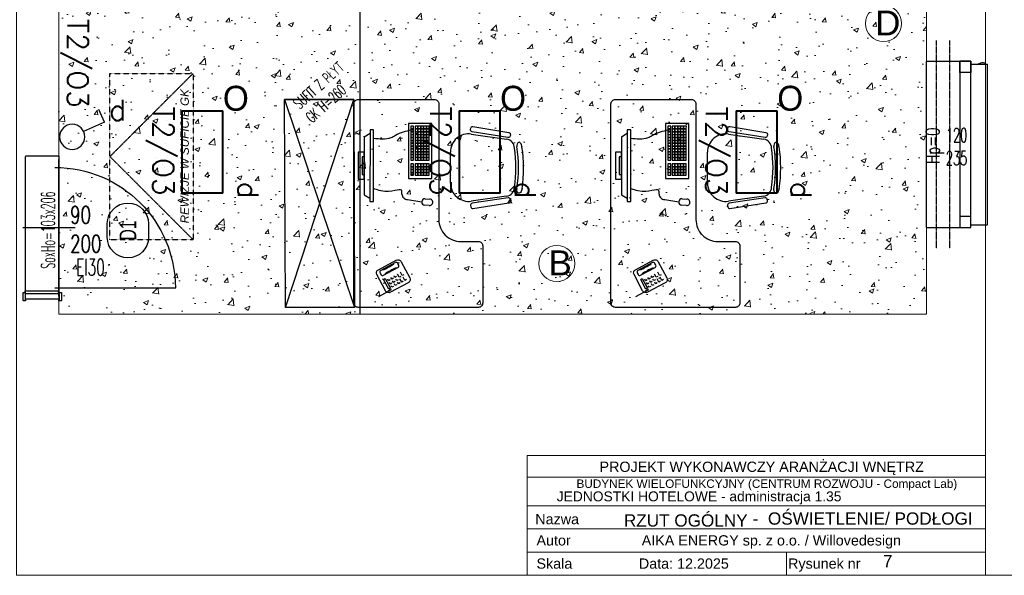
# Model space of a CAD drawing. Header units: millimetres. Extents: x 69081 to 158617, y -37521 to -9534.
# Tile 14 of 256: x 76313 to 77023, y -16424 to -16023. Entities that reach past the tile are written whole.
import ezdxf
from ezdxf.enums import TextEntityAlignment as Align

# ---------------------------------------------------------------- set-up
doc = ezdxf.new("R2010")
doc.units = ezdxf.units.MM
for name, pattern in [('DASHED2', [0.375, 0.25, -0.125]), ('DO', [0.8, 0.6, -0.1, 0, -0.1]), ('DP', [0.5, 0.3, -0.2]), ('MP', [0.25, 0.15, -0.1])]:
    doc.linetypes.add(name, pattern=pattern)
for name, color, linetype in [('3.1AIKA_Oświetlenie', 30, 'Continuous'), ('A-ARM', 8, 'Continuous'), ('A-BUD-MA-MATERIALY', 8, 'Continuous'), ('A-MEB', 8, 'Continuous'), ('A-SCI', 7, 'Continuous'), ('ADMINISTRACJA RYSUNKI', 7, 'Continuous'), ('AM DRZIW WEWN', 1, 'Continuous'), ('B-widok', 9, 'Continuous'), ('BA_drz', 7, 'Continuous'), ('BA_MEBLE', 8, 'Continuous'), ('BA_okn', 7, 'Continuous'), ('BA_okw', 1, 'DP'), ('BA_sym', 7, 'Continuous'), ('BA_txs', 2, 'Continuous'), ('E_OPRAWY_LUXIONA', 3, 'Continuous'), ('E_Oświetlenie - Numer obwodu', 1, 'Continuous'), ('E_Oświetlenie - Opis', 4, 'Continuous'), ('E_Łączniki - Symbol', 3, 'Continuous'), ('JS_p.poż.', 240, 'Continuous'), ('JS_PODCIĄGI', 1, 'DP'), ('JS_SUFIT PODWIESZONY', 40, 'Continuous'), ('Nadproża', 5, 'DO'), ('porta', 8, 'Continuous'), ('R-----OP', 1, 'Continuous')]:
    doc.layers.add(name, color=color, linetype=linetype)
for name, color, linetype, lineweight in [('AIKA NUMERACJA ŚCIAN', 30, 'Continuous', 5), ('Aika OPISY', 7, 'Continuous', 20), ('AIKA PODŁOGI OPIS', 50, 'Continuous', 20), ('AIKA tabelka ogólna 25', 7, 'Continuous', 20), ('SB_OTWORY DRZWI', 1, 'Continuous', 9)]:
    doc.layers.add(name, color=color, linetype=linetype, lineweight=lineweight)
doc.styles.add('Annotative', font='arial.ttf')
doc.styles.add('BIKTS', font='bikromsw.shx', dxfattribs={"width": 0.85})
doc.styles.add('ROMANS', font='romans.shx', dxfattribs={"height": 1})
doc.styles.add('SIMPLEX', font='simplex', dxfattribs={"width": 0.85})
doc.styles.get("Standard").update_dxf_attribs({"font": 'arial.ttf'})
doc.styles.add('SŁAWKA', font='simplex.shx', dxfattribs={"height": 12.5})
doc.styles.add('TableTextStyle', font='txt')

# ---------------------------------------------------------------- blocks, each defined once
blk = doc.blocks.new('dr1h901')
at = {"color": 0}
blk.add_line((-0.5, 0), (-0.5, 1.005), dxfattribs=at)
at = {"color": 1}
blk.add_line((0, 0.1689), (0, -0.2655), dxfattribs=at)
blk.add_arc((-0.5, 0), 1, 0, 90, dxfattribs=at)
blk = doc.blocks.new('A$C253e2aa0')
at = {"layer": 'B-widok', "color": 1, "linetype": 'MP'}
blk.add_lwpolyline([(0, 60), (120, 60), (120, 0), (0, 0), (0, 60)], dxfattribs=at)
at = {"layer": 'B-widok', "linetype": 'MP'}
blk.add_lwpolyline([(0, 0), (60, 60), (120, 0)], dxfattribs=at)
at = {"layer": 'R-----OP', "ltscale": 10, "insert": (11.78, 9.11, 36538.02), "char_height": 6, "width": 4709.9909, "attachment_point": 1, "style": 'SŁAWKA'}
blk.add_mtext('{\\fArial|b0|i1|c0|p34;REWIZJE W SUFICIE GK}', dxfattribs=at)
blk = doc.blocks.new('biurko małe')
at = {"layer": 'BA_MEBLE'}
for p, q in [((30481.42, -30567.94), (30481.43, -30568)), ((30511.01, -30571.62), (30511.42, -30571.63)), ((30471.83, -30604.59), (30475.39, -30579.11)), ((30516.61, -30578.99), (30520.32, -30604.45)), ((30507.3, -30619.55), (30484.94, -30619.62)), ((30503.93, -30632.98), (30464.24, -30633.1)), ((30464.24, -30633.1), (30464.29, -30649.99)), ((30466.26, -30634.97), (30466.27, -30637.02)), ((30468.31, -30634.97), (30466.26, -30634.97)), ((30466.27, -30637.02), (30468.31, -30637.02)), ((30468.31, -30637.02), (30466.27, -30637.02)), ((30466.27, -30637.02), (30466.27, -30639.07)), ((30470.36, -30634.96), (30468.31, -30634.97)), ((30468.31, -30637.02), (30468.31, -30634.97)), ((30468.31, -30634.97), (30468.31, -30637.02)), ((30468.31, -30637.02), (30470.36, -30637.01)), ((30470.36, -30637.01), (30468.31, -30637.02)), ((30468.31, -30637.02), (30468.32, -30639.07)), ((30468.32, -30639.07), (30468.31, -30637.02)), ((30470.36, -30634.96), (30470.36, -30637.01)), ((30472.4, -30634.96), (30470.36, -30634.96)), ((30470.36, -30637.01), (30470.36, -30634.96)), ((30470.36, -30637.01), (30472.41, -30637.01)), ((30470.37, -30639.06), (30470.36, -30637.01)), ((30472.41, -30637.01), (30470.36, -30637.01)), ((30470.36, -30637.01), (30470.37, -30639.06)), ((30474.45, -30634.95), (30472.4, -30634.96)), ((30472.4, -30634.96), (30472.41, -30637.01)), ((30472.41, -30637.01), (30472.4, -30634.96)), ((30472.41, -30637.01), (30474.46, -30637)), ((30474.46, -30637), (30472.41, -30637.01)), ((30472.42, -30639.05), (30472.41, -30637.01)), ((30472.41, -30637.01), (30472.42, -30639.05)), ((30474.45, -30634.95), (30474.46, -30637)), ((30476.5, -30634.95), (30474.45, -30634.95)), ((30474.46, -30637), (30474.45, -30634.95)), ((30474.46, -30637), (30476.51, -30636.99)), ((30476.51, -30636.99), (30474.46, -30637)), ((30474.46, -30639.05), (30474.46, -30637)), ((30474.46, -30637), (30474.46, -30639.05)), ((30478.55, -30634.94), (30476.5, -30634.95)), ((30476.51, -30636.99), (30476.5, -30634.95)), ((30476.5, -30634.95), (30476.51, -30636.99)), ((30476.51, -30636.99), (30478.56, -30636.99)), ((30478.56, -30636.99), (30476.51, -30636.99)), ((30476.51, -30636.99), (30476.51, -30639.04)), ((30476.51, -30639.04), (30476.51, -30636.99)), ((30480.6, -30634.93), (30478.55, -30634.94)), ((30478.55, -30634.94), (30478.56, -30636.99)), ((30478.56, -30636.99), (30478.55, -30634.94)), ((30478.56, -30636.99), (30480.6, -30636.98)), ((30480.6, -30636.98), (30478.56, -30636.99)), ((30478.56, -30639.04), (30478.56, -30636.99)), ((30478.56, -30636.99), (30478.56, -30639.04)), ((30480.6, -30636.98), (30480.6, -30634.93)), ((30480.6, -30634.93), (30480.6, -30636.98)), ((30482.65, -30634.93), (30480.6, -30634.93)), ((30480.6, -30636.98), (30482.65, -30636.98)), ((30482.65, -30636.98), (30480.6, -30636.98)), ((30480.6, -30636.98), (30480.61, -30639.03)), ((30480.61, -30639.03), (30480.6, -30636.98)), ((30484.69, -30634.92), (30482.65, -30634.93)), ((30482.65, -30634.93), (30482.65, -30636.98)), ((30482.65, -30636.98), (30482.65, -30634.93)), ((30482.65, -30636.98), (30484.7, -30636.97)), ((30484.7, -30636.97), (30482.65, -30636.98)), ((30482.66, -30639.02), (30482.65, -30636.98)), ((30482.65, -30636.98), (30482.66, -30639.02)), ((30484.69, -30634.92), (30484.7, -30636.97)), ((30486.74, -30634.92), (30484.69, -30634.92)), ((30484.7, -30636.97), (30484.69, -30634.92)), ((30484.7, -30636.97), (30486.75, -30636.96)), ((30486.75, -30636.96), (30484.7, -30636.97)), ((30484.71, -30639.02), (30484.7, -30636.97)), ((30484.7, -30636.97), (30484.71, -30639.02)), ((30488.79, -30634.91), (30486.74, -30634.92)), ((30486.74, -30634.92), (30486.75, -30636.96)), ((30486.75, -30636.96), (30486.74, -30634.92)), ((30486.76, -30639.01), (30486.75, -30636.96)), ((30486.75, -30636.96), (30488.8, -30636.96)), ((30488.8, -30636.96), (30486.75, -30636.96)), ((30486.75, -30636.96), (30486.76, -30639.01)), ((30490.84, -30634.9), (30488.79, -30634.91)), ((30488.8, -30636.96), (30488.79, -30634.91)), ((30488.79, -30634.91), (30488.8, -30636.96)), ((30488.8, -30636.96), (30490.85, -30636.95)), ((30490.85, -30636.95), (30488.8, -30636.96)), ((30488.8, -30636.96), (30488.8, -30639.01)), ((30488.8, -30639.01), (30488.8, -30636.96)), ((30490.85, -30636.95), (30490.84, -30634.9)), ((30490.85, -30639), (30490.85, -30636.95)), ((30495.57, -30634.89), (30493.52, -30634.9)), ((30493.52, -30634.9), (30493.52, -30636.94)), ((30493.52, -30636.94), (30495.57, -30636.94)), ((30495.57, -30636.94), (30493.52, -30636.94)), ((30493.52, -30636.94), (30493.53, -30638.99)), ((30497.61, -30634.88), (30495.57, -30634.89)), ((30495.57, -30634.89), (30495.57, -30636.94)), ((30495.57, -30636.94), (30495.57, -30634.89)), ((30495.57, -30636.94), (30497.62, -30636.93)), ((30497.62, -30636.93), (30495.57, -30636.94)), ((30495.58, -30638.99), (30495.57, -30636.94)), ((30495.57, -30636.94), (30495.58, -30638.99)), ((30497.61, -30634.88), (30497.62, -30636.93)), ((30499.66, -30634.88), (30497.61, -30634.88)), ((30497.62, -30636.93), (30497.61, -30634.88)), ((30497.63, -30638.98), (30497.62, -30636.93)), ((30497.62, -30636.93), (30499.67, -30636.93)), ((30499.67, -30636.93), (30497.62, -30636.93)), ((30497.62, -30636.93), (30497.63, -30638.98)), ((30501.71, -30634.87), (30499.66, -30634.88)), ((30499.67, -30636.93), (30499.66, -30634.88)), ((30499.66, -30634.88), (30499.67, -30636.93)), ((30499.67, -30636.93), (30501.72, -30636.92)), ((30501.72, -30636.92), (30499.67, -30636.93)), ((30499.67, -30636.93), (30499.67, -30638.98)), ((30499.67, -30638.98), (30499.67, -30636.93)), ((30501.72, -30636.92), (30501.71, -30634.87)), ((30501.72, -30638.97), (30501.72, -30636.92)), ((30503.98, -30649.87), (30503.93, -30632.98)), ((30518.69, -30637.78), (30518.91, -30634.41)), ((30523.55, -30634.72), (30523.32, -30638.09)), ((30468.32, -30639.07), (30466.27, -30639.07)), ((30466.27, -30639.07), (30466.28, -30641.12)), ((30466.27, -30639.07), (30468.32, -30639.07)), ((30466.28, -30641.12), (30468.33, -30641.11)), ((30468.33, -30641.11), (30466.28, -30641.12)), ((30466.28, -30641.12), (30466.28, -30643.17)), ((30466.28, -30643.17), (30468.33, -30643.16)), ((30468.33, -30643.16), (30466.28, -30643.17)), ((30466.28, -30643.17), (30466.29, -30645.22)), ((30466.29, -30645.22), (30468.34, -30645.21)), ((30470.37, -30639.06), (30468.32, -30639.07)), ((30468.32, -30639.07), (30470.37, -30639.06)), ((30468.32, -30639.07), (30468.33, -30641.11)), ((30468.33, -30641.11), (30468.32, -30639.07)), ((30468.33, -30641.11), (30470.37, -30641.11)), ((30470.37, -30641.11), (30468.33, -30641.11)), ((30468.33, -30641.11), (30468.33, -30643.16)), ((30468.33, -30643.16), (30468.33, -30641.11)), ((30468.33, -30643.16), (30470.38, -30643.16)), ((30468.34, -30645.21), (30468.33, -30643.16)), ((30470.38, -30643.16), (30468.33, -30643.16)), ((30468.33, -30643.16), (30468.34, -30645.21)), ((30468.34, -30645.21), (30470.39, -30645.2)), ((30472.42, -30639.05), (30470.37, -30639.06)), ((30470.37, -30639.06), (30472.42, -30639.05)), ((30470.37, -30641.11), (30470.37, -30639.06)), ((30470.37, -30639.06), (30470.37, -30641.11)), ((30470.37, -30641.11), (30472.42, -30641.1)), ((30472.42, -30641.1), (30470.37, -30641.11)), ((30470.38, -30643.16), (30470.37, -30641.11)), ((30470.37, -30641.11), (30470.38, -30643.16)), ((30470.38, -30643.16), (30472.43, -30643.15)), ((30472.43, -30643.15), (30470.38, -30643.16)), ((30470.39, -30645.2), (30470.38, -30643.16)), ((30470.38, -30643.16), (30470.39, -30645.2)), ((30470.39, -30645.2), (30472.43, -30645.2)), ((30472.42, -30641.1), (30472.42, -30639.05)), ((30474.46, -30639.05), (30472.42, -30639.05)), ((30472.42, -30639.05), (30472.42, -30641.1)), ((30472.42, -30639.05), (30474.46, -30639.05)), ((30472.42, -30641.1), (30474.47, -30641.1)), ((30472.43, -30643.15), (30472.42, -30641.1)), ((30474.47, -30641.1), (30472.42, -30641.1)), ((30472.42, -30641.1), (30472.43, -30643.15)), ((30472.43, -30643.15), (30474.48, -30643.14)), ((30474.48, -30643.14), (30472.43, -30643.15)), ((30472.43, -30645.2), (30472.43, -30643.15)), ((30472.43, -30643.15), (30472.43, -30645.2)), ((30472.43, -30645.2), (30474.48, -30645.19)), ((30474.46, -30639.05), (30476.51, -30639.04)), ((30476.51, -30639.04), (30474.46, -30639.05)), ((30474.47, -30641.1), (30474.46, -30639.05)), ((30474.46, -30639.05), (30474.47, -30641.1)), ((30476.52, -30641.09), (30474.47, -30641.1)), ((30474.47, -30641.1), (30476.52, -30641.09)), ((30474.48, -30643.14), (30474.47, -30641.1)), ((30474.47, -30641.1), (30474.48, -30643.14)), ((30474.48, -30643.14), (30476.52, -30643.14)), ((30474.48, -30645.19), (30474.48, -30643.14)), ((30476.52, -30643.14), (30474.48, -30643.14)), ((30474.48, -30643.14), (30474.48, -30645.19)), ((30474.48, -30645.19), (30476.53, -30645.19)), ((30478.56, -30639.04), (30476.51, -30639.04)), ((30476.51, -30639.04), (30476.52, -30641.09)), ((30476.51, -30639.04), (30478.56, -30639.04)), ((30476.52, -30641.09), (30476.51, -30639.04)), ((30476.52, -30641.09), (30478.57, -30641.08)), ((30478.57, -30641.08), (30476.52, -30641.09)), ((30476.52, -30641.09), (30476.52, -30643.14)), ((30476.52, -30643.14), (30476.52, -30641.09)), ((30476.52, -30643.14), (30478.57, -30643.13)), ((30478.57, -30643.13), (30476.52, -30643.14)), ((30476.53, -30645.19), (30476.52, -30643.14)), ((30476.52, -30643.14), (30476.53, -30645.19)), ((30476.53, -30645.19), (30478.58, -30645.18)), ((30480.61, -30639.03), (30478.56, -30639.04)), ((30478.56, -30639.04), (30480.61, -30639.03)), ((30478.57, -30641.08), (30478.56, -30639.04)), ((30478.56, -30639.04), (30478.57, -30641.08)), ((30478.57, -30641.08), (30480.62, -30641.08)), ((30478.57, -30643.13), (30478.57, -30641.08)), ((30480.62, -30641.08), (30478.57, -30641.08)), ((30478.57, -30641.08), (30478.57, -30643.13)), ((30478.57, -30643.13), (30480.62, -30643.13)), ((30478.58, -30645.18), (30478.57, -30643.13)), ((30480.62, -30643.13), (30478.57, -30643.13)), ((30478.57, -30643.13), (30478.58, -30645.18)), ((30478.58, -30645.18), (30480.63, -30645.18)), ((30482.66, -30639.02), (30480.61, -30639.03)), ((30480.61, -30639.03), (30482.66, -30639.02)), ((30480.61, -30639.03), (30480.62, -30641.08)), ((30480.62, -30641.08), (30480.61, -30639.03)), ((30480.62, -30641.08), (30482.66, -30641.07)), ((30482.66, -30641.07), (30480.62, -30641.08)), ((30480.62, -30641.08), (30480.62, -30643.13)), ((30480.62, -30643.13), (30480.62, -30641.08)), ((30480.62, -30643.13), (30482.67, -30643.12)), ((30482.67, -30643.12), (30480.62, -30643.13)), ((30480.63, -30645.18), (30480.62, -30643.13)), ((30480.62, -30643.13), (30480.63, -30645.18)), ((30480.63, -30645.18), (30482.68, -30645.17)), ((30482.66, -30641.07), (30482.66, -30639.02)), ((30484.71, -30639.02), (30482.66, -30639.02)), ((30482.66, -30639.02), (30482.66, -30641.07)), ((30482.66, -30639.02), (30484.71, -30639.02)), ((30482.66, -30641.07), (30484.71, -30641.07)), ((30482.67, -30643.12), (30482.66, -30641.07)), ((30484.71, -30641.07), (30482.66, -30641.07)), ((30482.66, -30641.07), (30482.67, -30643.12)), ((30482.67, -30643.12), (30484.72, -30643.12)), ((30482.68, -30645.17), (30482.67, -30643.12)), ((30484.72, -30643.12), (30482.67, -30643.12)), ((30482.67, -30643.12), (30482.68, -30645.17)), ((30482.68, -30645.17), (30484.72, -30645.16)), ((30486.76, -30639.01), (30484.71, -30639.02)), ((30484.71, -30639.02), (30486.76, -30639.01)), ((30484.71, -30641.07), (30484.71, -30639.02)), ((30484.71, -30639.02), (30484.71, -30641.07)), ((30484.71, -30641.07), (30486.76, -30641.06)), ((30486.76, -30641.06), (30484.71, -30641.07)), ((30484.72, -30643.12), (30484.71, -30641.07)), ((30484.71, -30641.07), (30484.72, -30643.12)), ((30484.72, -30643.12), (30486.77, -30643.11)), ((30486.77, -30643.11), (30484.72, -30643.12)), ((30484.72, -30645.16), (30484.72, -30643.12)), ((30484.72, -30643.12), (30484.72, -30645.16)), ((30484.72, -30645.16), (30486.77, -30645.16)), ((30486.76, -30641.06), (30486.76, -30639.01)), ((30486.76, -30639.01), (30488.8, -30639.01)), ((30488.8, -30639.01), (30486.76, -30639.01)), ((30486.76, -30639.01), (30486.76, -30641.06)), ((30486.77, -30643.11), (30486.76, -30641.06)), ((30488.81, -30641.06), (30486.76, -30641.06)), ((30486.76, -30641.06), (30486.77, -30643.11)), ((30486.76, -30641.06), (30488.81, -30641.06)), ((30486.77, -30643.11), (30488.82, -30643.1)), ((30488.82, -30643.1), (30486.77, -30643.11)), ((30486.77, -30645.16), (30486.77, -30643.11)), ((30486.77, -30643.11), (30486.77, -30645.16)), ((30486.77, -30645.16), (30488.82, -30645.15)), ((30490.85, -30639), (30488.8, -30639.01)), ((30488.8, -30639.01), (30490.85, -30639)), ((30488.8, -30639.01), (30488.81, -30641.06)), ((30488.81, -30641.06), (30488.8, -30639.01)), ((30488.81, -30641.06), (30490.86, -30641.05)), ((30490.86, -30641.05), (30488.81, -30641.06)), ((30488.81, -30641.06), (30488.82, -30643.1)), ((30488.82, -30643.1), (30488.81, -30641.06)), ((30488.82, -30643.1), (30490.86, -30643.1)), ((30488.82, -30645.15), (30488.82, -30643.1)), ((30490.86, -30643.1), (30488.82, -30643.1)), ((30488.82, -30643.1), (30488.82, -30645.15)), ((30488.82, -30645.15), (30490.87, -30645.15)), ((30490.86, -30641.05), (30490.85, -30639)), ((30490.86, -30643.1), (30490.86, -30641.05)), ((30490.87, -30645.15), (30490.86, -30643.1)), ((30495.58, -30638.99), (30493.53, -30638.99)), ((30493.53, -30638.99), (30493.54, -30641.04)), ((30493.53, -30638.99), (30495.58, -30638.99)), ((30493.54, -30641.04), (30495.58, -30641.04)), ((30495.58, -30641.04), (30493.54, -30641.04)), ((30493.54, -30641.04), (30493.54, -30643.09)), ((30493.54, -30643.09), (30495.59, -30643.08)), ((30495.59, -30643.08), (30493.54, -30643.09)), ((30493.54, -30643.09), (30493.55, -30645.14)), ((30493.55, -30645.14), (30495.6, -30645.13)), ((30497.63, -30638.98), (30495.58, -30638.99)), ((30495.58, -30638.99), (30497.63, -30638.98)), ((30495.58, -30641.04), (30495.58, -30638.99)), ((30495.58, -30638.99), (30495.58, -30641.04)), ((30495.58, -30641.04), (30497.63, -30641.03)), ((30497.63, -30641.03), (30495.58, -30641.04)), ((30495.59, -30643.08), (30495.58, -30641.04)), ((30495.58, -30641.04), (30495.59, -30643.08)), ((30495.59, -30643.08), (30497.64, -30643.08)), ((30495.6, -30645.13), (30495.59, -30643.08)), ((30497.64, -30643.08), (30495.59, -30643.08)), ((30495.59, -30643.08), (30495.6, -30645.13)), ((30495.6, -30645.13), (30497.64, -30645.13)), ((30497.63, -30641.03), (30497.63, -30638.98)), ((30497.63, -30638.98), (30499.67, -30638.98)), ((30499.67, -30638.98), (30497.63, -30638.98)), ((30497.63, -30638.98), (30497.63, -30641.03)), ((30499.68, -30641.02), (30497.63, -30641.03)), ((30497.63, -30641.03), (30499.68, -30641.02)), ((30497.64, -30643.08), (30497.63, -30641.03)), ((30497.63, -30641.03), (30497.64, -30643.08)), ((30497.64, -30643.08), (30499.69, -30643.07)), ((30499.69, -30643.07), (30497.64, -30643.08)), ((30497.64, -30645.13), (30497.64, -30643.08)), ((30497.64, -30643.08), (30497.64, -30645.13)), ((30497.64, -30645.13), (30499.69, -30645.12)), ((30501.72, -30638.97), (30499.67, -30638.98)), ((30499.67, -30638.98), (30501.72, -30638.97)), ((30499.67, -30638.98), (30499.68, -30641.02)), ((30499.68, -30641.02), (30499.67, -30638.98)), ((30499.68, -30641.02), (30501.73, -30641.02)), ((30501.73, -30641.02), (30499.68, -30641.02)), ((30499.68, -30641.02), (30499.69, -30643.07)), ((30499.69, -30643.07), (30499.68, -30641.02)), ((30499.69, -30643.07), (30501.73, -30643.07)), ((30499.69, -30645.12), (30499.69, -30643.07)), ((30501.73, -30643.07), (30499.69, -30643.07)), ((30499.69, -30643.07), (30499.69, -30645.12)), ((30499.69, -30645.12), (30501.74, -30645.11)), ((30501.73, -30641.02), (30501.72, -30638.97)), ((30501.73, -30643.07), (30501.73, -30641.02)), ((30501.74, -30645.11), (30501.73, -30643.07)), ((30519.19, -30650.38), (30520.85, -30640.25)), ((30464.29, -30649.99), (30503.98, -30649.87)), ((30468.34, -30646.25), (30466.29, -30646.26)), ((30466.29, -30646.26), (30466.3, -30648.31)), ((30466.3, -30648.31), (30468.35, -30648.3)), ((30470.39, -30646.25), (30468.34, -30646.25)), ((30468.34, -30646.25), (30468.35, -30648.3)), ((30468.35, -30648.3), (30468.34, -30646.25)), ((30468.35, -30648.3), (30470.39, -30648.3)), ((30472.44, -30646.24), (30470.39, -30646.25)), ((30470.39, -30648.3), (30470.39, -30646.25)), ((30470.39, -30646.25), (30470.39, -30648.3)), ((30470.39, -30648.3), (30472.44, -30648.29)), ((30472.44, -30648.29), (30472.44, -30646.24)), ((30474.49, -30646.24), (30472.44, -30646.24)), ((30472.44, -30646.24), (30472.44, -30648.29)), ((30472.44, -30648.29), (30474.49, -30648.28)), ((30476.53, -30646.23), (30474.49, -30646.24)), ((30474.49, -30648.28), (30474.49, -30646.24)), ((30474.49, -30646.24), (30474.49, -30648.28)), ((30474.49, -30648.28), (30476.54, -30648.28)), ((30478.58, -30646.22), (30476.53, -30646.23)), ((30476.53, -30646.23), (30476.54, -30648.28)), ((30476.54, -30648.28), (30476.53, -30646.23)), ((30476.54, -30648.28), (30478.59, -30648.27)), ((30478.59, -30648.27), (30478.58, -30646.22)), ((30480.63, -30646.22), (30478.58, -30646.22)), ((30478.58, -30646.22), (30478.59, -30648.27)), ((30478.59, -30648.27), (30480.64, -30648.27)), ((30482.68, -30646.21), (30480.63, -30646.22)), ((30480.63, -30646.22), (30480.64, -30648.27)), ((30480.64, -30648.27), (30480.63, -30646.22)), ((30480.64, -30648.27), (30482.68, -30648.26)), ((30482.68, -30648.26), (30482.68, -30646.21)), ((30484.73, -30646.21), (30482.68, -30646.21)), ((30482.68, -30646.21), (30482.68, -30648.26)), ((30482.68, -30648.26), (30484.73, -30648.26)), ((30486.78, -30646.2), (30484.73, -30646.21)), ((30484.73, -30648.26), (30484.73, -30646.21)), ((30484.73, -30646.21), (30484.73, -30648.26)), ((30484.73, -30648.26), (30486.78, -30648.25)), ((30488.82, -30646.19), (30486.78, -30646.2)), ((30486.78, -30648.25), (30486.78, -30646.2)), ((30486.78, -30646.2), (30486.78, -30648.25)), ((30486.78, -30648.25), (30488.83, -30648.24)), ((30490.87, -30646.19), (30488.82, -30646.19)), ((30488.82, -30646.19), (30488.83, -30648.24)), ((30488.83, -30648.24), (30488.82, -30646.19)), ((30488.83, -30648.24), (30490.88, -30648.24)), ((30490.88, -30648.24), (30490.87, -30646.19)), ((30495.6, -30646.18), (30493.55, -30646.18)), ((30493.55, -30646.18), (30493.56, -30648.23)), ((30493.56, -30648.23), (30495.6, -30648.22)), ((30497.65, -30646.17), (30495.6, -30646.18)), ((30495.6, -30648.22), (30495.6, -30646.18)), ((30495.6, -30646.18), (30495.6, -30648.22)), ((30495.6, -30648.22), (30497.65, -30648.22)), ((30499.69, -30646.16), (30497.65, -30646.17)), ((30497.65, -30648.22), (30497.65, -30646.17)), ((30497.65, -30646.17), (30497.65, -30648.22)), ((30497.65, -30648.22), (30499.7, -30648.21)), ((30501.74, -30646.16), (30499.69, -30646.16)), ((30499.69, -30646.16), (30499.7, -30648.21)), ((30499.7, -30648.21), (30499.69, -30646.16)), ((30499.7, -30648.21), (30501.75, -30648.21)), ((30501.75, -30648.21), (30501.74, -30646.16)), ((30577.62, -30652.18), (30575.3, -30653.44)), ((30576.99, -30651.02), (30577.62, -30652.18)), ((30574.14, -30654.07), (30571.81, -30655.32)), ((30575.39, -30656.39), (30573.07, -30657.64)), ((30573.51, -30652.9), (30574.14, -30654.07)), ((30574.76, -30655.23), (30575.39, -30656.39)), ((30578.87, -30654.5), (30576.55, -30655.76)), ((30578.25, -30653.34), (30578.87, -30654.5)), ((30584.19, -30662.16), (30585.38, -30664.35)), ((30584.43, -30662), (30589.45, -30671.29)), ((30520.84, -30674.91), (30469.05, -30675.06)), ((30469.05, -30675.06), (30469.06, -30677.69)), ((30469.06, -30677.69), (30520.85, -30677.54)), ((30474.03, -30681.78), (30471.54, -30677.68)), ((30515.9, -30681.66), (30518.38, -30677.55)), ((30520.85, -30677.54), (30520.84, -30674.91)), ((30474.03, -30681.78), (30515.9, -30681.66))]:
    blk.add_line(p, q, dxfattribs=at)
for points in [[(30472.11, -30576.43), (30473.25, -30576.62, -0.414214), (30474.34, -30578.13), (30470.18, -30604.05, -0.414214), (30468.67, -30605.14), (30467.54, -30604.96, -0.414214), (30466.44, -30603.45), (30470.6, -30577.53, -0.414214)], [(30519.99, -30576.28), (30518.86, -30576.46, 0.414214), (30517.76, -30577.97), (30521.84, -30603.9, 0.414214), (30523.35, -30605), (30524.49, -30604.82, 0.414214), (30525.58, -30603.32), (30521.5, -30577.38, 0.414214)], [(30450.09, -30628.12), (30533.64, -30627.82, 0.414214), (30549.43, -30611.94), (30549.4, -30599.27, -0.414214), (30552.55, -30596.09), (30593.74, -30595.97, -0.414214), (30596.92, -30599.13), (30597.19, -30685.75, -0.414214), (30594.03, -30688.93), (30450.29, -30689.4, -0.414214), (30447.11, -30686.24), (30446.93, -30631.3, -0.414214)], [(30585.15, -30666.12), (30573.54, -30672.39, -0.414214), (30569.96, -30671.33), (30563.06, -30658.55, -0.414214), (30564.12, -30654.98), (30575.74, -30648.7, -0.414214), (30579.31, -30649.77), (30586.22, -30662.54, -0.414214)], [(30572.28, -30670.07), (30573.45, -30669.44, 0.414214), (30573.98, -30667.65), (30568.33, -30657.2, 0.414214), (30566.54, -30656.67), (30565.38, -30657.3, 0.414214), (30564.85, -30659.09), (30570.5, -30669.54, 0.414214)]]:
    blk.add_lwpolyline(points, format="xyb", close=True, dxfattribs=at)
for points in [[(30574.86, -30658.18), (30575.49, -30659.34), (30574.32, -30659.97)], [(30577.18, -30656.92), (30577.81, -30658.08), (30576.65, -30658.71)], [(30578.44, -30659.24), (30579.06, -30660.4), (30577.9, -30661.03)], [(30579.5, -30655.67), (30580.13, -30656.83), (30578.97, -30657.45)], [(30580.76, -30657.99), (30581.39, -30659.15), (30580.22, -30659.78)], [(30576.11, -30660.5), (30576.74, -30661.66), (30575.58, -30662.29)], [(30577.37, -30662.82), (30578, -30663.98), (30576.84, -30664.61)], [(30579.69, -30661.57), (30580.32, -30662.73), (30579.16, -30663.35)], [(30582.01, -30660.31), (30582.64, -30661.47), (30581.48, -30662.1)]]:
    blk.add_lwpolyline(points, dxfattribs=at)
for points in [[(30583.9, -30663.79), (30576.93, -30667.56), (30576.3, -30666.4), (30583.27, -30662.63)], [(30485.2, -30681.75), (30485.21, -30686.07), (30504.75, -30686.01), (30504.73, -30681.7)], [(30488.59, -30681.74), (30488.6, -30683.26), (30501.35, -30683.23), (30501.34, -30681.71)]]:
    blk.add_lwpolyline(points, close=True, dxfattribs=at)
for centre, radius, start, end in [((30496.41, -30662.41), 95.66, 81.12098, 99.2928), ((30481.93, -30580.03), 6.6, 90.16413, 172.03403), ((30496.11, -30666.11), 95.66, 81.03772, 99.20954), ((30496.26, -30668), 95.66, 81.70213, 98.62577), ((30510.08, -30579.95), 6.6, 8.29424, 90.16413), ((30484.9, -30606.42), 13.2, 172.03403, 270.16413), ((30507.26, -30606.35), 13.2, 270.16413, 8.29424), ((30521.01, -30637.94), 2.32, 176.22679, 356.22679), ((30521.23, -30634.57), 2.32, 356.22679, 176.22679), ((30515.18, -30650.5), 4.01, 271.829, 1.829), ((30612.19, -30640.24), 47.23, 202.78468, 214.01069), ((30526.61, -30686.51), 47.23, 22.78468, 34.01069)]:
    blk.add_arc(centre, radius, start, end, dxfattribs=at)
blk.add_ellipse((30480.88, -30569.85), major_axis=(-3.17, -0.55), ratio=0.570527, start_param=4.50066, end_param=7.718968, dxfattribs=at)
at = {"layer": 'BA_MEBLE', "extrusion": (0, 0, -1)}
blk.add_ellipse((30511.29, -30569.76), major_axis=(3.17, -0.53), ratio=0.570527, start_param=4.50066, end_param=7.718968, dxfattribs=at)
at = {"layer": 'BA_MEBLE', "start_tangent": (0.113374, -0.993552), "end_tangent": (-0.130236, -0.991483)}
blk.add_spline([(30469.02, -30646.04), (30469.26, -30648.02), (30473.07, -30659.3), (30474.82, -30662.63), (30475.25, -30675.04)], degree=3, dxfattribs=at)
at = {"layer": 'BA_MEBLE'}
blk.add_open_spline([(30515.31, -30654.51), (30514.17, -30654.48), (30509.73, -30654.34), (30515.39, -30662.57), (30511.94, -30673.94), (30511.48, -30674.69), (30511.35, -30674.94)], degree=3, knots=[0, 0, 0, 0, 0.0282659, 0.1100913, 0.1263817, 0.1340295, 0.1340295, 0.1340295, 0.1340295], dxfattribs=at)
blk = doc.blocks.new('Aika tabelka 25')
at = {"layer": 'AIKA tabelka ogólna 25', "transparency": 33554610}
for p, q in [((-330.67, 86.57), (0, 86.57)), ((-330.67, 86.57), (-330.67, 0)), ((0, 86.57), (0, 0)), ((-330.67, 50.22), (0, 50.22)), ((-330.67, 50.22), (0, 50.22)), ((-330.67, 33.48), (0, 33.48)), ((-330.67, 33.48), (0, 33.48)), ((-330.67, 16.74), (0, 16.74)), ((-330.67, 16.74), (0, 16.74)), ((-143.56, 16.74), (-143.56, 0)), ((-330.67, 0.11), (0, 0.11)), ((-330.67, 0.11), (0, 0.11))]:
    blk.add_line(p, q, dxfattribs=at)
at = {"layer": 'AIKA tabelka ogólna 25', "linetype": 'ByBlock', "transparency": 33554610}
blk.add_line((-330.49, 70.91), (0.18, 70.91), dxfattribs=at)
for s, height, p in [('PROJEKT WYKONAWCZY ARANŻACJI WNĘTRZ', 7.392, (-161.54, 82.03)), ('BUDYNEK WIELOFUNKCYJNY (CENTRUM ROZWOJU - Compact Lab) ', 6.0609, (-156.64, 69.17))]:
    blk.add_text(s, height=height, dxfattribs=at).set_placement(p, align=Align.TOP_CENTER)
for s, p in [('Nazwa ', (-324.9, 36.85)), ('Autor', (-324.03, 21.52)), ('AIKA ENERGY sp. z o.o. / Willovedesign', (-248.11, 21.52)), ('Skala ', (-324.03, 4.78)), (' Data: 12.2025', (-253.02, 4.78)), (' Rysunek nr ', (-145.39, 4.78))]:
    blk.add_text(s, height=7.392, dxfattribs=at).set_placement(p)
blk = doc.blocks.new('opis lamp')
at = {"layer": 'E_Oświetlenie - Numer obwodu', "style": 'SIMPLEX'}
blk.add_attdef('OBWÓD', text='', height=15, dxfattribs=at).set_placement((-9.46, -1.18), align=Align.CENTER)
at = {"layer": 'E_Oświetlenie - Opis', "style": 'SIMPLEX'}
blk.add_attdef('OPIS1', (55.72, 42.77), '', height=15, dxfattribs=at)
blk = doc.blocks.new('E_Łącznik jednobiegunowy')
at = {"layer": 'E_Łączniki - Symbol'}
for q in [(3.7, 17.27), (19.6, 28.22)]:
    blk.add_line((10.58, 32.33), q, dxfattribs=at)
blk.add_circle((-0.05, 9.04), 9.04, dxfattribs=at)
at = {"layer": 'E_Oświetlenie - Numer obwodu', "style": 'SIMPLEX'}
blk.add_attdef('OBWÓD', (13.86, 6.42), '', height=15, dxfattribs=at)
at = {"layer": 'E_Oświetlenie - Opis', "style": 'SIMPLEX'}
blk.add_attdef('OPIS1', (11.97, 35.59), '', height=15, dxfattribs=at)
blk.add_attdef('h. montażu', text='', height=15, dxfattribs=at).set_placement((1.49, 23.5), align=Align.RIGHT)
blk = doc.blocks.new('symdrz')
blk.add_lwpolyline([(-10, -30, -1), (-10, 30), (10, 30, -1), (10, -30)], format="xyb", close=True)
at = {"style": 'BIKTS', "width": 0.8}
blk.add_attdef('SZERDRZ', text='', height=25, dxfattribs=at).set_placement((77.1, 8.8), align=Align.CENTER)
blk.add_attdef('SYMDRZ', text='', height=25, dxfattribs=at).set_placement((0, 0), align=Align.MIDDLE)
blk.add_attdef('WYSDRZ', text='', height=25, dxfattribs=at).set_placement((77.1, -9.5), align=Align.TOP_CENTER)
blk = doc.blocks.new('A$C40e4dba9')
at = {"layer": 'A-SCI', "color": 4}
for p, q in [((0, 0), (0, 24)), ((103, 0), (103, 24))]:
    blk.add_line(p, q, dxfattribs=at)
at = {"layer": 'JS_PODCIĄGI', "lineweight": -3}
for p, q in [((0, 24), (103, 24)), ((103, 0), (0, 0))]:
    blk.add_line(p, q, dxfattribs=at)
at = {"layer": 'AM DRZIW WEWN', "insert": (21.87, 12.86), "char_height": 10, "width": 61.9698, "attachment_point": 1, "style": 'ROMANS'}
blk.add_mtext('{\\W0.5;SoxHo=103x206}', dxfattribs=at)

msp = doc.modelspace()

# ---------------------------------------------------------------- hatches: boundary and pattern name
at = {"layer": 'AIKA PODŁOGI OPIS', "lineweight": 5}
h = msp.add_hatch(dxfattribs=at)
h.set_pattern_fill('AR-CONC', color=256, scale=0.2)
h.set_pattern_definition([(50, (441.948, 212.747), (36.436934, -3.187817), [3.81, -41.91]), (355, (441.948, 212.747), (-7.048684, 38.211369), [3.048, -33.528117]), (100.451445, (444.984, 212.48), (29.38825, 35.02355), [3.238002, -35.618049]), (46.1842, (441.948, 222.907), (54.215808, -8.408466), [5.715, -62.865]), (96.63556, (446.466, 222.206), (47.480827, 49.485225), [4.857005, -53.42712]), (351.18415, (441.95, 222.907), (47.480827, 49.485225), [4.571993, -50.291946]), (21, (447.028, 220.367), (30.322878, -20.45304), [3.81, -41.91]), (326, (447.028, 220.367), (12.360406, 36.837593), [3.048, -33.528]), (71.451445, (449.555, 218.663), (42.683284, 16.384554), [3.238002, -35.617988]), (37.5, (441.948, 212.747), (0.6177207, 16.9110078), [0, -33.1216, 0, -34.036, 0, -33.655]), (7.5, (441.948, 212.747), (13.3639325, 20.036115), [0, -19.4056, 0, -32.3596, 0, -12.827]), (327.5, (430.619, 212.747), (27.118119, -1.1457488), [0, -12.7, 0, -39.624, 0, -52.578]), (317.5, (425.54, 212.747), (29.625836, 5.085298), [0, -16.51, 0, -26.3144, 0, -37.338])])
h.paths.add_polyline_path([(76440.8997, -15789.8529), (76440.8997, -15837.8529), (76340.8997, -15837.8529), (76340.8997, -16235.8529), (76966.8997, -16235.8529), (76966.8997, -15789.8529)])

# ---------------------------------------------------------------- linework, layer by layer
at = {"layer": 'A-ARM'}
msp.add_lwpolyline([(76504.2533, -16230.9236), (76503.6944, -16080.9236), (76553.6944, -16080.9236), (76554.2533, -16230.9236), (76504.2533, -16230.9236), (76553.6944, -16080.9236), (76503.6944, -16080.9236), (76554.2533, -16230.9236)], dxfattribs=at)
at = {"layer": 'A-BUD-MA-MATERIALY'}
msp.add_lwpolyline([(77009.7293, -16055.2674, 0.29467439), (77005.8089, -16054.5701), (77002.9234, -16055.7802)], format="xyb", dxfattribs=at)
at = {"layer": 'A-SCI', "color": 4}
for p, q in [((76966.8997, -16053.2674), (76998.8997, -16053.2674)), ((76966.8997, -16173.2674), (76998.8997, -16173.2674))]:
    msp.add_line(p, q, dxfattribs=at)
for points in [[(76998.8997, -16053.2674), (76998.8997, -16055.2674), (77010.8997, -16055.2674)], [(76998.8997, -16173.2674), (76998.8997, -16171.2674), (77010.8997, -16171.2674)]]:
    msp.add_lwpolyline(points, dxfattribs=at)
at = {"layer": 'ADMINISTRACJA RYSUNKI', "color": 7, "lineweight": 5}
for points in [[(76310.216, -15524.5385), (77009.4942, -15524.5385), (77009.4942, -16424.1134), (76310.216, -16424.1134)], [(76440.8997, -15789.8529), (76966.8997, -15789.8529), (76966.8997, -16235.8529), (76340.8997, -16235.8529), (76340.8997, -15837.8529), (76440.8997, -15837.8529)]]:
    msp.add_lwpolyline(points, close=True, dxfattribs=at)
msp.add_lwpolyline([(77009.4942, -16337.5443), (77009.4942, -16424.1134), (78276.1563, -16424.1134), (78276.1563, -15524.5385), (77009.4942, -15524.5385)], dxfattribs=at)
at = {"layer": 'ADMINISTRACJA RYSUNKI', "color": 1, "lineweight": 5}
msp.add_lwpolyline([(78276.1563, -15524.5385), (77009.4942, -15524.5385), (77009.4942, -16424.1134), (78276.1563, -16424.1134)], close=True, dxfattribs=at)
at = {"layer": 'AIKA NUMERACJA ŚCIAN', "color": 1, "transparency": 33554687}
for centre in [(76935.888, -16026.0193), (76700.1807, -16199.1239)]:
    msp.add_circle(centre, 13.0238, dxfattribs=at)
at = {"layer": 'BA_okn'}
for points in [[(76998.8997, -16173.2674), (76998.8997, -16053.2674), (76990.8997, -16053.2674), (76990.8997, -16173.2674)], [(76998.8997, -16053.2674), (76998.8997, -16061.2674), (76990.8997, -16061.2674), (76990.8997, -16053.2674)], [(76998.8997, -16173.2674), (76998.8997, -16165.2674), (76990.8997, -16165.2674), (76990.8997, -16173.2674)]]:
    msp.add_lwpolyline(points, close=True, dxfattribs=at)
at = {"layer": 'BA_okw'}
for p, q in [((76966.8997, -16173.2674), (76966.8997, -16053.2674)), ((77010.8997, -16171.2674), (77010.8997, -16055.2674))]:
    msp.add_line(p, q, dxfattribs=at)
at = {"layer": 'E_OPRAWY_LUXIONA'}
for points in [[(76429.5861, -16148.5529, 874.1825), (76429.5861, -16088.9533, 874.1825)], [(76429.5861, -16088.9533, 874.1825), (76429.5861, -16148.5529, 874.1825)], [(76429.5861, -16088.9533, 874.1825), (76459.1876, -16088.9533, 874.1825)], [(76459.1876, -16088.9533, 874.1825), (76429.5861, -16088.9533, 874.1825)], [(76429.5861, -16088.9533, 874.1825), (76429.5861, -16148.5529, 874.1825)], [(76459.1876, -16088.9533, 874.1825), (76429.5861, -16088.9533, 874.1825)], [(76429.5861, -16148.5529, 874.1825), (76429.5861, -16088.9533, 874.1825)], [(76429.5861, -16088.9533, 874.1825), (76459.1876, -16088.9533, 874.1825)], [(76429.8361, -16089.2033, 874.1825), (76429.8361, -16148.3029, 874.1825)], [(76458.9376, -16089.2033, 874.1825), (76429.8361, -16089.2033, 874.1825)], [(76429.8361, -16148.3029, 874.1825), (76429.8361, -16089.2033, 874.1825)], [(76429.8361, -16089.2033, 874.1825), (76458.9376, -16089.2033, 874.1825)], [(76458.9376, -16148.3029, 874.1825), (76458.9376, -16089.2033, 874.1825)], [(76458.9376, -16089.2033, 874.1825), (76458.9376, -16148.3029, 874.1825)], [(76459.1876, -16088.9533, 874.1825), (76459.1876, -16148.5529, 874.1825)], [(76459.1876, -16148.5529, 874.1825), (76459.1876, -16088.9533, 874.1825)], [(76459.1876, -16148.5529, 874.1825), (76459.1876, -16088.9533, 874.1825)], [(76459.1876, -16088.9533, 874.1825), (76459.1876, -16148.5529, 874.1825)], [(76629.5861, -16148.5529, 874.1825), (76629.5861, -16088.9533, 874.1825)], [(76629.5861, -16088.9533, 874.1825), (76629.5861, -16148.5529, 874.1825)], [(76629.5861, -16088.9533, 874.1825), (76659.1876, -16088.9533, 874.1825)], [(76659.1876, -16088.9533, 874.1825), (76629.5861, -16088.9533, 874.1825)], [(76629.5861, -16088.9533, 874.1825), (76629.5861, -16148.5529, 874.1825)], [(76659.1876, -16088.9533, 874.1825), (76629.5861, -16088.9533, 874.1825)], [(76629.5861, -16148.5529, 874.1825), (76629.5861, -16088.9533, 874.1825)], [(76629.5861, -16088.9533, 874.1825), (76659.1876, -16088.9533, 874.1825)], [(76629.8361, -16089.2033, 874.1825), (76629.8361, -16148.3029, 874.1825)], [(76658.9376, -16089.2033, 874.1825), (76629.8361, -16089.2033, 874.1825)], [(76629.8361, -16148.3029, 874.1825), (76629.8361, -16089.2033, 874.1825)], [(76629.8361, -16089.2033, 874.1825), (76658.9376, -16089.2033, 874.1825)], [(76658.9376, -16148.3029, 874.1825), (76658.9376, -16089.2033, 874.1825)], [(76658.9376, -16089.2033, 874.1825), (76658.9376, -16148.3029, 874.1825)], [(76659.1876, -16088.9533, 874.1825), (76659.1876, -16148.5529, 874.1825)], [(76659.1876, -16148.5529, 874.1825), (76659.1876, -16088.9533, 874.1825)], [(76659.1876, -16148.5529, 874.1825), (76659.1876, -16088.9533, 874.1825)], [(76659.1876, -16088.9533, 874.1825), (76659.1876, -16148.5529, 874.1825)], [(76829.5861, -16148.5529, 874.1825), (76829.5861, -16088.9533, 874.1825)], [(76829.5861, -16088.9533, 874.1825), (76829.5861, -16148.5529, 874.1825)], [(76829.5861, -16088.9533, 874.1825), (76859.1876, -16088.9533, 874.1825)], [(76859.1876, -16088.9533, 874.1825), (76829.5861, -16088.9533, 874.1825)], [(76829.5861, -16088.9533, 874.1825), (76829.5861, -16148.5529, 874.1825)], [(76859.1876, -16088.9533, 874.1825), (76829.5861, -16088.9533, 874.1825)], [(76829.5861, -16148.5529, 874.1825), (76829.5861, -16088.9533, 874.1825)], [(76829.5861, -16088.9533, 874.1825), (76859.1876, -16088.9533, 874.1825)], [(76829.8361, -16089.2033, 874.1825), (76829.8361, -16148.3029, 874.1825)], [(76858.9376, -16089.2033, 874.1825), (76829.8361, -16089.2033, 874.1825)], [(76829.8361, -16148.3029, 874.1825), (76829.8361, -16089.2033, 874.1825)], [(76829.8361, -16089.2033, 874.1825), (76858.9376, -16089.2033, 874.1825)], [(76858.9376, -16148.3029, 874.1825), (76858.9376, -16089.2033, 874.1825)], [(76858.9376, -16089.2033, 874.1825), (76858.9376, -16148.3029, 874.1825)], [(76859.1876, -16088.9533, 874.1825), (76859.1876, -16148.5529, 874.1825)], [(76859.1876, -16148.5529, 874.1825), (76859.1876, -16088.9533, 874.1825)], [(76859.1876, -16148.5529, 874.1825), (76859.1876, -16088.9533, 874.1825)], [(76859.1876, -16088.9533, 874.1825), (76859.1876, -16148.5529, 874.1825)], [(76459.1876, -16148.5529, 874.1825), (76429.5861, -16148.5529, 874.1825)], [(76429.5861, -16148.5529, 874.1825), (76459.1876, -16148.5529, 874.1825)], [(76429.5861, -16148.5529, 874.1825), (76459.1876, -16148.5529, 874.1825)], [(76459.1876, -16148.5529, 874.1825), (76429.5861, -16148.5529, 874.1825)], [(76429.8361, -16148.3029, 874.1825), (76458.9376, -16148.3029, 874.1825)], [(76458.9376, -16148.3029, 874.1825), (76429.8361, -16148.3029, 874.1825)], [(76659.1876, -16148.5529, 874.1825), (76629.5861, -16148.5529, 874.1825)], [(76629.5861, -16148.5529, 874.1825), (76659.1876, -16148.5529, 874.1825)], [(76629.5861, -16148.5529, 874.1825), (76659.1876, -16148.5529, 874.1825)], [(76659.1876, -16148.5529, 874.1825), (76629.5861, -16148.5529, 874.1825)], [(76629.8361, -16148.3029, 874.1825), (76658.9376, -16148.3029, 874.1825)], [(76658.9376, -16148.3029, 874.1825), (76629.8361, -16148.3029, 874.1825)], [(76859.1876, -16148.5529, 874.1825), (76829.5861, -16148.5529, 874.1825)], [(76829.5861, -16148.5529, 874.1825), (76859.1876, -16148.5529, 874.1825)], [(76829.5861, -16148.5529, 874.1825), (76859.1876, -16148.5529, 874.1825)], [(76859.1876, -16148.5529, 874.1825), (76829.5861, -16148.5529, 874.1825)], [(76829.8361, -16148.3029, 874.1825), (76858.9376, -16148.3029, 874.1825)], [(76858.9376, -16148.3029, 874.1825), (76829.8361, -16148.3029, 874.1825)]]:
    msp.add_polyline3d(points, dxfattribs=at)
at = {"layer": 'JS_PODCIĄGI', "lineweight": -3}
msp.add_line((76340.8997, -16222.8529), (76340.8997, -16123.8529), dxfattribs=at)
at = {"layer": 'JS_SUFIT PODWIESZONY', "linetype": 'DASHED2'}
msp.add_lwpolyline([(76557.8997, -15789.8529), (76557.8997, -16235.8529)], dxfattribs=at)
at = {"layer": 'Nadproża', "ltscale": 0.75}
for p, q in [((76973.913, -16038.2674), (76973.913, -16188.2674)), ((76983.4914, -16038.2674), (76983.4914, -16188.2674))]:
    msp.add_line(p, q, dxfattribs=at)
at = {"layer": 'porta'}
msp.add_lwpolyline([(76316.4997, -16225.5529), (76316.8997, -16225.5529), (76316.8997, -16226.0529), (76315.2997, -16226.0529, -0.41421356), (76314.9997, -16225.7529), (76314.9997, -16220.4029, -0.36992408), (76315.2997, -16220.0529), (76316.4997, -16220.0529), (76316.4997, -16219.3529, -0.41421356), (76316.9997, -16218.8529), (76340.3497, -16218.8529), (76340.3497, -16220.0529), (76342.4997, -16220.0529, -0.45993492), (76342.7997, -16220.4029), (76342.7997, -16225.7529, -0.41421356), (76342.4997, -16226.0529), (76340.8997, -16226.0529), (76340.8997, -16225.5529), (76341.2997, -16225.5529), (76341.2997, -16221.0529), (76316.4997, -16221.0529), (76316.4997, -16225.5529), (76316.8997, -16225.5529)], format="xyb", dxfattribs=at)

# ---------------------------------------------------------------- block references
at = {"transparency": 33554610}
msp.add_blockref('Aika tabelka 25', (77009.4942, -16424.227), dxfattribs=at)
at = {"layer": 'A-MEB', "rotation": 269.8192545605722}
for p in [(107339.0005, 14269.3841, 711.9019), (107524.4932, 14269.3841, 711.9019)]:
    msp.add_blockref('biurko małe', p, dxfattribs=at)
at = {"layer": 'AM DRZIW WEWN'}
ref = msp.add_blockref('symdrz', (76390.6713, -16175.3656), dxfattribs=dict(at, xscale=0.4950000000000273, yscale=0.4950000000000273, zscale=0.4950000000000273, rotation=90))
ref.add_attrib('Symdrz', 'D1', dxfattribs={"layer": 'BA_sym', "height": 12, "rotation": 90, "style": 'BIKTS', "width": 0.7}).set_placement((76390.6713, -16175.3656), align=Align.MIDDLE_CENTER)
at = {"layer": 'B-widok', "rotation": 90}
msp.add_blockref('A$C253e2aa0', (76437.7166, -16182.0158, 711.9019), dxfattribs=at)
at = {"layer": 'BA_drz', "xscale": 87, "yscale": -87, "zscale": -87, "rotation": 90.00000000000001}
msp.add_blockref('dr1h901', (76337.8997, -16173.3529), dxfattribs=at)
msp.add_blockref('dr1h901', (76337.8997, -16173.3529), dxfattribs=at)
at = {"layer": 'E_Oświetlenie - Numer obwodu'}
ref = msp.add_blockref('opis lamp', (76436.6786, -16095.9539, 875.1825), dxfattribs=dict(at, rotation=270.0000000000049))
ref.add_attrib('OBWÓD', 'T2/O3', dxfattribs={"height": 15, "rotation": 270, "style": 'SIMPLEX'}).set_placement((76408.7106, -16118.1101, 875.1825), align=Align.CENTER)
ref.add_attrib('OPIS1', 'd', (76469.8673, -16140.3337, 875.1825), dxfattribs={"layer": 'E_Oświetlenie - Opis', "height": 15, "rotation": 270, "style": 'SIMPLEX'})
ref = msp.add_blockref('opis lamp', (76636.6786, -16095.9539, 875.1825), dxfattribs=dict(at, rotation=270.0000000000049))
ref.add_attrib('OBWÓD', 'T2/O3', dxfattribs={"height": 15, "rotation": 270, "style": 'SIMPLEX'}).set_placement((76608.7106, -16118.1101, 875.1825), align=Align.CENTER)
ref.add_attrib('OPIS1', 'd', (76669.8673, -16140.3337, 875.1825), dxfattribs={"layer": 'E_Oświetlenie - Opis', "height": 15, "rotation": 270, "style": 'SIMPLEX'})
ref = msp.add_blockref('opis lamp', (76835.6598, -16095.9539, 875.1825), dxfattribs=dict(at, rotation=270.0000000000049))
ref.add_attrib('OBWÓD', 'T2/O3', dxfattribs={"height": 15, "rotation": 270, "style": 'SIMPLEX'}).set_placement((76807.6918, -16118.1101, 875.1825), align=Align.CENTER)
ref.add_attrib('OPIS1', 'd', (76868.8484, -16140.3337, 875.1825), dxfattribs={"layer": 'E_Oświetlenie - Opis', "height": 15, "rotation": 270, "style": 'SIMPLEX'})
at = {"layer": 'E_Łączniki - Symbol'}
ref = msp.add_blockref('E_Łącznik jednobiegunowy', (76341.4365, -16107.7265, -662.877), dxfattribs=dict(at, xscale=-1, rotation=270.0000000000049))
ref.add_attrib('OPIS1', 'd', (76377.0231, -16095.9792, -662.877), dxfattribs={"layer": 'E_Oświetlenie - Opis', "height": 15, "style": 'SIMPLEX'})
ref.add_attrib('OBWÓD', 'T2/O3', (76346.9891, -16022.6461, -662.877), dxfattribs={"layer": 'E_Oświetlenie - Numer obwodu', "height": 15, "rotation": 270, "style": 'SIMPLEX'})
at = {"layer": 'SB_OTWORY DRZWI', "rotation": 90}
msp.add_blockref('A$C40e4dba9', (76340.8997, -16224.8529), dxfattribs=at)
msp.add_blockref('A$C40e4dba9', (76340.8997, -16224.8529), dxfattribs=at)

# ---------------------------------------------------------------- texts
at = {"layer": '3.1AIKA_Oświetlenie', "style": 'Annotative'}
for s, height, p in [('-  OŚWIETLENIE/ PODŁOGI', 8.849063, (76841.4579, -16387.6848)), ('7', 8.8491, (76935.4298, -16418.3638))]:
    msp.add_text(s, height=height, dxfattribs=at).set_placement(p)
at = {"layer": 'AIKA NUMERACJA ŚCIAN', "color": 1, "transparency": 33554687, "style": 'Annotative'}
for s, p in [('D', (76929.8494, -16034.6267)), ('B', (76694.1421, -16207.7313))]:
    msp.add_text(s, height=18, dxfattribs=at).set_placement(p)
at = {"layer": 'Aika OPISY', "color": 5, "transparency": 33554610, "style": 'Annotative'}
for s, height, p in [('JEDNOSTKI HOTELOWE - administracja 1.35 ', 7.133156, (76700.0641, -16370.8179)), ('RZUT OGÓLNY ', 8.849063, (76748.5147, -16389.0645))]:
    msp.add_text(s, height=height, dxfattribs=at).set_placement(p)
at = {"layer": 'BA_txs', "insert": (76980.8472, -16101.5599), "char_height": 10, "width": 211.406726, "attachment_point": 1, "style": 'ROMANS'}
msp.add_mtext('\\pxse0.96;{\\W0.6;\\C1;120\\P235}', dxfattribs=at)
at = {"layer": 'E_OPRAWY_LUXIONA', "style": 'TableTextStyle'}
for p in [(76459.1849, -16088.9528, 874.1825), (76659.1849, -16088.9528, 874.1825), (76859.1849, -16088.9528, 874.1825)]:
    msp.add_text('O', height=18, dxfattribs=at).set_placement(p)
at = {"layer": 'JS_p.poż.', "ltscale": 0.02, "insert": (76353.2856, -16195.9441), "char_height": 12, "width": 260.223155, "attachment_point": 1, "style": 'ROMANS'}
msp.add_mtext('{\\W0.6;EI30}', dxfattribs=at)
msp.add_mtext('{\\W0.6;EI30}', dxfattribs=at)
at = {"layer": 'JS_SUFIT PODWIESZONY', "insert": (76509.2392, -16082.286), "char_height": 8, "width": 59.10685, "attachment_point": 1, "rotation": 41.9201185, "style": 'ROMANS'}
msp.add_mtext('{\\W0.6;SUFIT Z PŁYT\\PGK H=260}', dxfattribs=at)
at = {"layer": 'R-----OP', "insert": (76966.2568, -15880.3891), "char_height": 10, "width": 246.829506, "attachment_point": 3, "rotation": 90, "style": 'ROMANS'}
msp.add_mtext('\\pxql;{\\W0.7;Hp=0}', dxfattribs=at)
at = {"layer": 'R-----OP', "insert": (76343.0213, -16157.911), "char_height": 12.5, "width": 342.829506, "attachment_point": 1, "style": 'ROMANS'}
msp.add_mtext('\\pxql;{\\W0.7; 90\\P 200\\P }', dxfattribs=at)

doc.saveas('drawing.dxf')
